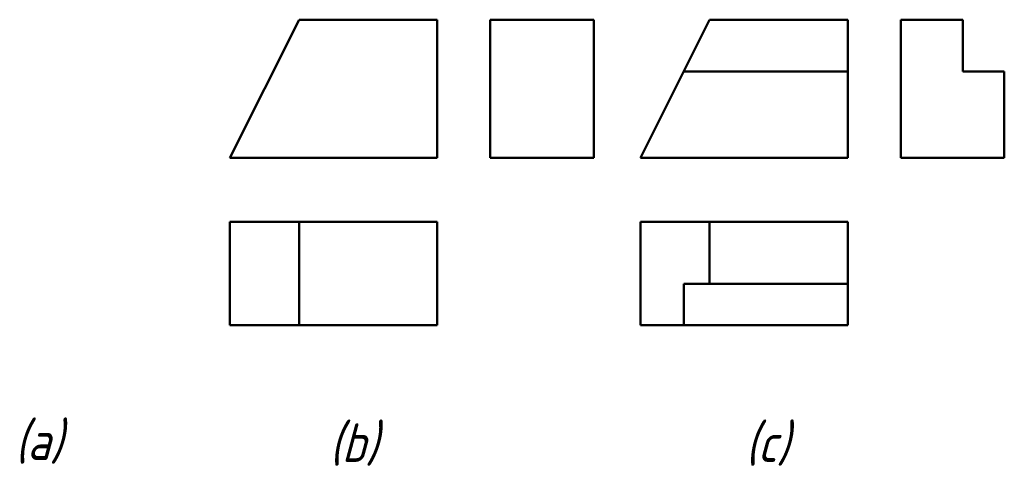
# Model space of a CAD drawing. Header units: millimetres. Extents: x 3 to 288, y 264 to 395.
import ezdxf

# ---------------------------------------------------------------- set-up
doc = ezdxf.new("R2010")
doc.units = ezdxf.units.MM
doc.layers.add('粗实线层', color=7, linetype='Continuous', lineweight=50)
doc.layers.add('细实线层', color=7, linetype='Continuous')
doc.styles.add('工程斜体', font='gbeitc.shx', dxfattribs={"bigfont": 'gbcbig.shx'})

# ---------------------------------------------------------------- blocks, each defined once
blk = doc.blocks.new('er')
at = {"layer": '粗实线层'}
for p, q in [((-28.79, 37.39), (-8.79, 77.39)), ((31.21, 77.39), (-8.79, 77.39)), ((31.21, 77.39), (31.21, 37.39)), ((46.54, 37.39), (46.54, 77.39)), ((46.54, 77.39), (76.54, 77.39)), ((76.54, 37.39), (76.54, 77.39)), ((90.11, 37.39), (110.11, 77.39)), ((150.11, 77.39), (110.11, 77.39)), ((150.11, 77.39), (150.11, 37.39)), ((165.44, 37.39), (165.44, 77.39)), ((165.44, 77.39), (183.44, 77.39)), ((183.44, 62.39), (183.44, 77.39)), ((150.11, 62.39), (102.61, 62.39)), ((195.44, 62.39), (183.44, 62.39)), ((195.44, 37.39), (195.44, 62.39)), ((31.21, 37.39), (-28.79, 37.39)), ((46.54, 37.39), (76.54, 37.39)), ((150.11, 37.39), (90.11, 37.39)), ((165.44, 37.39), (195.44, 37.39)), ((-28.79, 18.93), (-28.79, -11.07)), ((-28.79, 18.93), (-8.79, 18.93)), ((31.21, 18.93), (-8.79, 18.93)), ((-8.79, 18.93), (-8.79, -11.07)), ((31.21, 0.93), (31.21, 18.93)), ((90.11, 18.93), (90.11, -11.07)), ((90.11, 18.93), (110.11, 18.93)), ((150.11, 18.93), (110.11, 18.93)), ((110.11, 18.93), (110.11, 0.93)), ((150.11, 0.93), (150.11, 18.93)), ((31.21, -11.07), (31.21, 0.93)), ((102.61, -11.07), (102.61, 0.93)), ((102.61, 0.93), (110.11, 0.93)), ((110.11, 0.93), (150.11, 0.93)), ((150.11, -11.07), (150.11, 0.93)), ((-28.79, -11.07), (-16.29, -11.07)), ((-16.29, -11.07), (31.21, -11.07)), ((90.11, -11.07), (102.61, -11.07)), ((102.61, -11.07), (150.11, -11.07))]:
    blk.add_line(p, q, dxfattribs=at)
at = {"layer": '细实线层', "style": '工程斜体'}
for s, p in [('(a)', (-91.06, -50.04)), ('(b)', (0, -50.63)), ('(c)', (120.44, -50.63))]:
    blk.add_text(s, height=11.154, dxfattribs=at).set_placement(p)

msp = doc.modelspace()

# ---------------------------------------------------------------- block references
at = {"layer": '细实线层'}
msp.add_blockref('er', (92.91, 317.23), dxfattribs=at)

doc.saveas('drawing.dxf')
